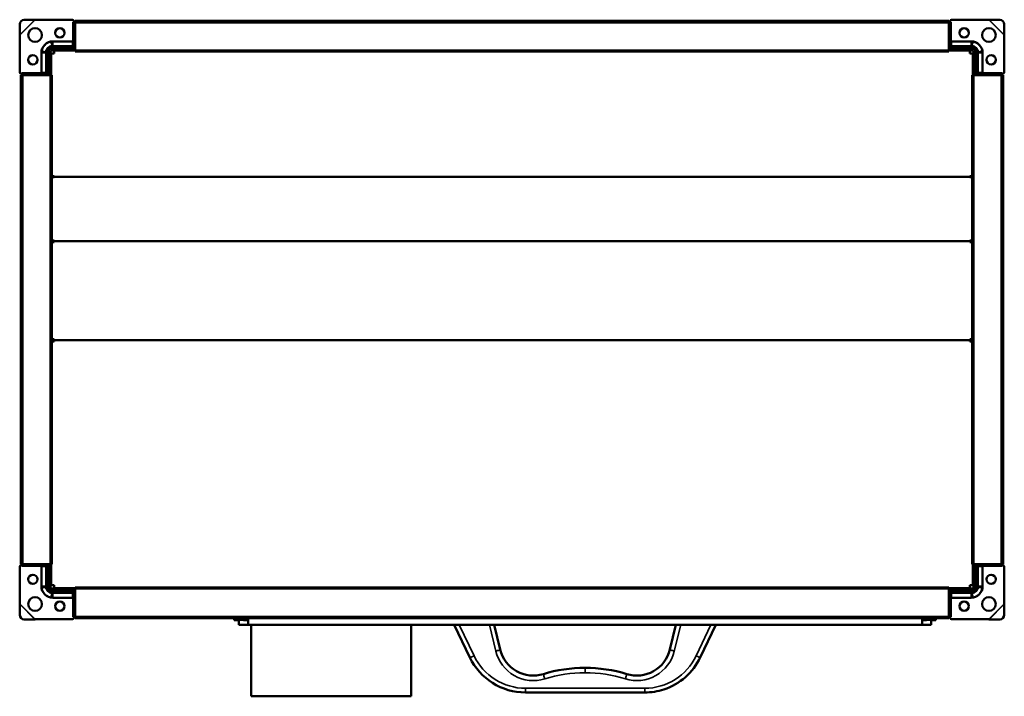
# Model space of a CAD drawing. Header units: millimetres. Extents: x 310 to 950, y 226 to 665.
import ezdxf

# ---------------------------------------------------------------- set-up
doc = ezdxf.new("R2010")
doc.units = ezdxf.units.MM
doc.header["$LTSCALE"] = 3
doc.layers.add('Widoczne (ISO)', color=7, linetype='Continuous', lineweight=50)
doc.layers.add('Widoczne wąskie (ISO)', color=7, linetype='Continuous', lineweight=35)

msp = doc.modelspace()

# ---------------------------------------------------------------- linework, layer by layer
at = {"layer": 'Widoczne (ISO)'}
for p, q in [((310.01, 655.57), (310.03, 662.48)), ((313.03, 665.48), (319.94, 665.49)), ((320.17, 665.41), (344.4, 665.41)), ((345.1, 663.91), (344.6, 663.91)), ((345.1, 664.71), (345.1, 663.91)), ((345.1, 663.91), (346, 663.91)), ((345.1, 663.91), (345.1, 651.91)), ((346, 664.71), (914, 664.71)), ((346, 664.71), (346, 663.51)), ((346, 645.71), (346, 663.51)), ((914, 664.71), (914, 663.51)), ((914, 663.91), (914.9, 663.91)), ((914, 645.71), (914, 663.51)), ((914.9, 663.91), (914.9, 664.71)), ((914.9, 651.91), (914.9, 663.91)), ((915.4, 663.91), (914.9, 663.91)), ((915.6, 665.41), (939.83, 665.41)), ((940.06, 665.49), (946.97, 665.48)), ((949.97, 662.48), (949.99, 655.57)), ((310.1, 631.11), (310.1, 655.33)), ((949.9, 655.33), (949.9, 631.11)), ((329, 644.51), (329, 646.51)), ((331, 646.51), (329, 646.51)), ((331, 646.51), (346, 646.51)), ((331.1, 647.41), (344.4, 647.41)), ((331.6, 651.4), (344.6, 651.4)), ((344.4, 648.3), (331.6, 648.3)), ((344.6, 651.91), (344.6, 651.41)), ((344.6, 651.41), (344.6, 648.35)), ((344.6, 648.35), (344.6, 648.33)), ((346, 648.91), (345.08, 648.91)), ((345.1, 648.15), (345.1, 648.91)), ((914.92, 648.91), (914, 648.91)), ((914, 646.51), (929, 646.51)), ((914.9, 648.91), (914.9, 648.15)), ((915.4, 651.41), (915.4, 651.91)), ((915.4, 648.35), (915.4, 651.41)), ((915.4, 651.4), (928.4, 651.4)), ((915.4, 648.33), (915.4, 648.35)), ((928.4, 648.3), (915.6, 648.3)), ((915.6, 647.41), (928.9, 647.41)), ((929, 646.51), (931, 646.51)), ((931, 646.51), (931, 644.51)), ((324.11, 630.91), (324.11, 643.91)), ((327.21, 643.91), (327.21, 631.11)), ((328.1, 631.11), (328.1, 644.41)), ((329, 644.51), (329, 629.51)), ((330, 645.51), (330, 644.51)), ((331, 645.51), (330, 645.51)), ((330, 629.51), (330, 644.51)), ((330.5, 629.51), (330.5, 643.5)), ((330.5, 643.5), (332.5, 643.5)), ((331, 645.51), (346, 645.51)), ((332.5, 643.51), (332.5, 645.51)), ((332.5, 643.51), (332.5, 643.5)), ((346, 645.71), (346, 644.71)), ((346, 644.71), (914, 644.71)), ((914, 645.71), (914, 644.71)), ((914, 645.51), (929, 645.51)), ((927.5, 645.51), (927.5, 643.51)), ((927.5, 643.5), (927.5, 643.51)), ((927.5, 643.5), (929.5, 643.5)), ((929, 645.51), (930, 645.51)), ((929.5, 643.5), (929.5, 629.51)), ((930, 644.51), (930, 645.51)), ((930, 629.51), (930, 644.51)), ((931, 629.51), (931, 644.51)), ((931.9, 644.41), (931.9, 631.11)), ((932.79, 631.11), (932.79, 643.91)), ((935.89, 643.91), (935.89, 630.91)), ((311.6, 630.41), (310.8, 630.41)), ((310.8, 629.51), (312, 629.51)), ((310.8, 311.51), (310.8, 629.51)), ((311.6, 630.91), (311.6, 630.41)), ((323.6, 630.41), (311.6, 630.41)), ((311.6, 629.51), (311.6, 630.41)), ((329.8, 629.51), (312, 629.51)), ((324.1, 630.91), (323.6, 630.91)), ((327.16, 630.91), (324.1, 630.91)), ((326.6, 630.42), (326.6, 629.51)), ((326.6, 630.41), (327.36, 630.41)), ((327.18, 630.91), (327.16, 630.91)), ((329.8, 629.51), (330.8, 629.51)), ((330.8, 311.51), (330.8, 629.51)), ((930.2, 629.51), (929.2, 629.51)), ((929.2, 629.51), (929.2, 311.51)), ((930.2, 629.51), (948, 629.51)), ((932.64, 630.41), (933.4, 630.41)), ((932.84, 630.91), (932.82, 630.91)), ((935.9, 630.91), (932.84, 630.91)), ((933.4, 629.51), (933.4, 630.42)), ((936.4, 630.91), (935.9, 630.91)), ((948.4, 630.41), (936.4, 630.41)), ((949.2, 629.51), (948, 629.51)), ((948.4, 630.41), (948.4, 630.91)), ((948.4, 630.41), (948.4, 629.51)), ((949.2, 630.41), (948.4, 630.41)), ((949.2, 629.51), (949.2, 311.51)), ((332.5, 563.76), (330.8, 563.76)), ((331.3, 563.76), (331.3, 563.05)), ((332.5, 563.76), (332.5, 563.35)), ((927.5, 563.35), (332.5, 563.35)), ((332.5, 563.05), (332.5, 563.35)), ((927.5, 563.76), (929.2, 563.76)), ((927.5, 563.76), (927.5, 563.35)), ((927.5, 563.35), (927.5, 563.05)), ((332.5, 563.05), (330.8, 563.05)), ((927.5, 563.05), (929.2, 563.05)), ((332.5, 521.8), (330.8, 521.8)), ((332.5, 521.51), (330.8, 521.51)), ((330.8, 520.92), (332.5, 520.92)), ((332.5, 521.8), (332.5, 521.51)), ((332.5, 520.92), (332.5, 521.51)), ((332.5, 521.51), (927.5, 521.51)), ((927.5, 521.8), (927.5, 521.51)), ((929.2, 521.8), (927.5, 521.8)), ((929.2, 521.51), (927.5, 521.51)), ((927.5, 521.51), (927.5, 520.92)), ((927.5, 520.92), (929.2, 520.92)), ((332.5, 457.75), (330.8, 457.75)), ((332.5, 457.04), (330.8, 457.04)), ((332.5, 456.33), (330.8, 456.33)), ((332.5, 457.75), (332.5, 457.16)), ((332.5, 457.16), (927.5, 457.16)), ((332.5, 456.33), (332.5, 457.16)), ((929.2, 457.75), (927.5, 457.75)), ((927.5, 457.75), (927.5, 457.16)), ((927.5, 457.16), (927.5, 456.33)), ((927.5, 457.04), (929.2, 457.04)), ((927.5, 456.33), (929.2, 456.33)), ((310.1, 285.68), (310.1, 309.91)), ((310.8, 311.51), (312, 311.51)), ((310.8, 310.61), (311.6, 310.61)), ((311.6, 310.61), (311.6, 311.51)), ((311.6, 310.61), (323.6, 310.61)), ((311.6, 310.61), (311.6, 310.11)), ((329.8, 311.51), (312, 311.51)), ((323.6, 310.11), (324.1, 310.11)), ((324.1, 310.11), (327.16, 310.11)), ((324.11, 297.11), (324.11, 310.11)), ((326.6, 311.51), (326.6, 310.59)), ((327.36, 310.61), (326.6, 310.61)), ((327.16, 310.11), (327.18, 310.11)), ((327.21, 309.91), (327.21, 297.11)), ((328.1, 296.61), (328.1, 309.91)), ((329, 309.01), (328.1, 309.01)), ((329, 311.51), (329, 296.51)), ((329.8, 311.51), (330.8, 311.51)), ((330, 296.51), (330, 311.51)), ((330.5, 311.51), (330.5, 297.73)), ((930.2, 311.51), (929.2, 311.51)), ((929.5, 297.73), (929.5, 311.51)), ((929.93, 311.51), (929.93, 295.58)), ((930, 296.51), (930, 311.51)), ((930.2, 311.51), (948, 311.51)), ((931, 296.51), (931, 311.51)), ((931.9, 309.91), (931.9, 296.61)), ((933.4, 310.61), (932.64, 310.61)), ((932.79, 297.11), (932.79, 309.91)), ((932.82, 310.11), (932.84, 310.11)), ((932.84, 310.11), (935.9, 310.11)), ((933.4, 310.59), (933.4, 311.51)), ((935.89, 310.11), (935.89, 297.11)), ((935.9, 310.11), (936.4, 310.11)), ((936.4, 310.61), (948.4, 310.61)), ((949.2, 311.51), (948, 311.51)), ((948.4, 311.51), (948.4, 310.61)), ((948.4, 310.61), (949.2, 310.61)), ((948.4, 310.11), (948.4, 310.61)), ((949.9, 309.91), (949.9, 285.68)), ((330, 296.51), (329, 296.51)), ((329.8, 295.68), (329.8, 296.51)), ((330.04, 295.58), (346, 295.58)), ((332.5, 297.73), (330.5, 297.73)), ((330.5, 295.51), (335.5, 295.51)), ((330.5, 294.01), (330.5, 295.51)), ((332.5, 297.73), (332.5, 295.73)), ((346, 295.73), (332.5, 295.73)), ((346, 295.51), (335.5, 295.51)), ((346, 295.31), (346, 296.31)), ((914, 296.31), (346, 296.31)), ((346, 295.31), (346, 277.51)), ((914, 295.31), (914, 296.31)), ((927.5, 295.73), (914, 295.73)), ((914, 295.58), (929.8, 295.58)), ((925.5, 295.51), (914, 295.51)), ((914, 295.31), (914, 277.51)), ((925.5, 295.51), (930.5, 295.51)), ((927.5, 297.73), (927.5, 295.73)), ((927.5, 297.73), (929.5, 297.73)), ((929.8, 295.58), (929.93, 295.58)), ((930, 296.51), (931, 296.51)), ((930.5, 294.07), (930.5, 295.51)), ((335.5, 294.01), (330.5, 294.01)), ((344.4, 293.61), (331.1, 293.61)), ((331.6, 292.72), (344.4, 292.72)), ((344.6, 289.62), (331.6, 289.62)), ((346, 294.01), (335.5, 294.01)), ((344.6, 292.69), (344.6, 292.67)), ((344.6, 292.67), (344.6, 289.61)), ((344.6, 289.61), (344.6, 289.11)), ((345.08, 292.11), (346, 292.11)), ((345.1, 292.11), (345.1, 292.86)), ((345.1, 289.11), (345.1, 277.11)), ((925.5, 294.01), (914, 294.01)), ((914, 292.11), (914.92, 292.11)), ((914.9, 292.86), (914.9, 292.11)), ((914.9, 277.11), (914.9, 289.11)), ((915.4, 292.67), (915.4, 292.69)), ((915.4, 289.61), (915.4, 292.67)), ((928.4, 289.62), (915.4, 289.62)), ((915.4, 289.11), (915.4, 289.61)), ((928.9, 293.61), (915.6, 293.61)), ((915.6, 292.72), (928.4, 292.72)), ((930.4, 294.01), (925.5, 294.01)), ((310.03, 278.53), (310.01, 285.45)), ((949.99, 285.45), (949.97, 278.53)), ((319.94, 275.52), (313.03, 275.53)), ((344.4, 275.61), (320.17, 275.61)), ((344.6, 277.11), (345.1, 277.11)), ((346, 277.11), (345.1, 277.11)), ((345.1, 277.11), (345.1, 276.31)), ((346, 276.31), (346, 277.51)), ((914, 276.31), (346, 276.31)), ((449.5, 275.01), (449.5, 276.31)), ((452.5, 276.31), (452.5, 272.01)), ((455.5, 276.31), (455.5, 275.01)), ((458.5, 272.01), (458.5, 276.31)), ((896.5, 276.31), (896.5, 272.01)), ((899.5, 275.01), (899.5, 276.31)), ((902.5, 276.31), (902.5, 272.01)), ((905.5, 276.31), (905.5, 275.01)), ((914, 276.31), (914, 277.51)), ((914.9, 277.11), (914, 277.11)), ((914.9, 277.11), (915.4, 277.11)), ((914.9, 276.31), (914.9, 277.11)), ((939.83, 275.61), (915.6, 275.61)), ((946.97, 275.53), (940.06, 275.52)), ((452.5, 275.01), (449.5, 275.01)), ((452.5, 272.01), (458.5, 272.01)), ((458.5, 275.01), (455.5, 275.01)), ((896.5, 272.01), (458.5, 272.01)), ((460.5, 225.51), (460.5, 272.01)), ((564.5, 225.51), (564.5, 272.01)), ((592.5, 272.01), (602.63, 250.78)), ((622.41, 255.88), (618.5, 272.01)), ((736.5, 272.01), (732.59, 255.88)), ((752.37, 250.78), (762.5, 272.01)), ((896.5, 275.01), (899.5, 275.01)), ((896.5, 272.01), (902.5, 272.01)), ((902.5, 275.01), (905.5, 275.01)), ((460.5, 225.51), (564.5, 225.51)), ((638.73, 228.01), (716.27, 228.01))]:
    msp.add_line(p, q, dxfattribs=at)
for centre, radius in [((320, 655.51), 4.5), ((336.1, 656.91), 3), ((923.9, 656.91), 3), ((940, 655.51), 4.5), ((318.6, 639.41), 3), ((941.4, 639.41), 3), ((318.6, 301.61), 3), ((941.4, 301.61), 3), ((320, 285.51), 4.5), ((940, 285.51), 4.5), ((336.1, 284.11), 3), ((923.9, 284.11), 3)]:
    msp.add_circle(centre, radius, dxfattribs=at)
for centre, radius, start, end in [((344.4, 664.71), 0.7, 0, 90), ((915.6, 664.71), 0.7, 90, 180), ((331.6, 643.91), 7.49, 90, 180), ((331.1, 644.41), 3, 90, 180), ((344.6, 651.91), 0.5, 270, 0), ((915.4, 651.91), 0.5, 180, 270), ((928.4, 643.91), 7.49, 0, 90), ((928.9, 644.41), 3, 0, 90), ((310.8, 631.11), 0.7, 180, 270), ((323.6, 630.91), 0.5, 270, 0), ((936.4, 630.91), 0.5, 180, 270), ((949.2, 631.11), 0.7, 270, 0), ((310.8, 309.91), 0.7, 90, 180), ((323.6, 310.11), 0.5, 0, 90), ((936.4, 310.11), 0.5, 90, 180), ((949.2, 309.91), 0.7, 0, 90), ((331.6, 297.11), 7.49, 180, 270), ((331.1, 296.61), 3, 180, 270), ((330.5, 297.01), 1.5, 199.47122, 270), ((928.4, 297.11), 7.49, 270, 0), ((928.9, 296.61), 3, 270, 0), ((930.5, 297.01), 1.5, 270, 338.57572), ((330.5, 297.01), 3, 243.21271, 270), ((344.6, 289.11), 0.5, 0, 90), ((915.4, 289.11), 0.5, 90, 180), ((344.4, 276.31), 0.7, 270, 0), ((915.6, 276.31), 0.7, 180, 270), ((638.73, 268.01), 40, 205.51387, 270), ((643.86, 261.08), 22.07, 193.62699, 287.2391), ((711.14, 261.08), 22.07, 252.7609, 346.37301), ((716.27, 268.01), 40, 288.195, 334.48613), ((676.86, 154.73), 89.28, 89.58894, 107.2391), ((678.14, 154.73), 89.28, 72.7609, 90.41106), ((716.27, 268.01), 40, 270, 288.195)]:
    msp.add_arc(centre, radius, start, end, dxfattribs=at)
for centre, major_axis, ratio, start_param, end_param in [((313.02, 662.49), (2.12, 2.12), 0.996195, 0.785398, 2.356194), ((946.98, 662.49), (2.12, -2.12), 0.996195, 0.785398, 2.356194), ((344.4, 648.15), (0, -0.745), 0.939693, 0, 1.570796), ((344.4, 649.06), (0, -0.745), 0.939693, 0.289752, 1.361396), ((915.6, 648.15), (0, -0.745), 0.939693, 4.712389, 6.283185), ((915.6, 649.06), (0, -0.745), 0.939693, 4.921789, 5.993434), ((326.45, 631.11), (0.745, 0), 0.939693, 4.921789, 5.993434), ((327.36, 631.11), (0.745, 0), 0.939693, 4.712389, 6.283185), ((932.64, 631.11), (-0.745, 0), 0.939693, 0, 1.570796), ((933.55, 631.11), (-0.745, 0), 0.939693, 0.289752, 1.361396), ((326.45, 309.91), (0.745, 0), 0.939693, 0.289752, 1.361396), ((327.36, 309.91), (0.745, 0), 0.939693, 0, 1.570796), ((932.64, 309.91), (-0.745, 0), 0.939693, 4.712389, 6.283185), ((933.55, 309.91), (-0.745, 0), 0.939693, 4.921789, 5.993434), ((344.4, 292.86), (0, 0.745), 0.939693, 4.712389, 6.283185), ((344.4, 291.95), (0, 0.745), 0.939693, 4.921789, 5.993434), ((915.6, 292.86), (0, 0.745), 0.939693, 0, 1.570796), ((915.6, 291.95), (0, 0.745), 0.939693, 0.289752, 1.361396), ((313.02, 278.53), (-2.12, 2.12), 0.996195, 0.785398, 2.356194), ((946.98, 278.53), (-2.12, -2.12), 0.996195, 0.785398, 2.356194)]:
    msp.add_ellipse(centre, major_axis=major_axis, ratio=ratio, start_param=start_param, end_param=end_param, dxfattribs=at)
for points, knots in [([(320.17, 665.41), (320.13, 665.42), (320.1, 665.44), (320.02, 665.46), (319.98, 665.48), (319.94, 665.49)], [0, 0, 0, 0, 0.01249515, 0.01249515, 0.0249903, 0.0249903, 0.0249903, 0.0249903]), ([(940.06, 665.49), (940.02, 665.48), (939.98, 665.46), (939.9, 665.44), (939.87, 665.42), (939.83, 665.41)], [0, 0, 0, 0, 0.01249515, 0.01249515, 0.0249903, 0.0249903, 0.0249903, 0.0249903]), ([(310.01, 655.57), (310.03, 655.53), (310.04, 655.49), (310.07, 655.41), (310.09, 655.37), (310.1, 655.33)], [0, 0, 0, 0, 0.01249515, 0.01249515, 0.0249903, 0.0249903, 0.0249903, 0.0249903]), ([(949.9, 655.33), (949.91, 655.37), (949.93, 655.41), (949.96, 655.49), (949.97, 655.53), (949.99, 655.57)], [0, 0, 0, 0, 0.01249515, 0.01249515, 0.0249903, 0.0249903, 0.0249903, 0.0249903]), ([(327.22, 644.56), (327.24, 645.02), (327.34, 645.48), (327.71, 646.37), (328, 646.79), (328.71, 647.51), (329.13, 647.79), (330.02, 648.17), (330.48, 648.27), (330.94, 648.29)], [0.0000002, 0.0000002, 0.0000002, 0.0000002, 0.138614, 0.138614, 0.2902546, 0.2902546, 0.4411619, 0.4411619, 0.5810662, 0.5810662, 0.5810662, 0.5810662]), ([(331.1, 648.29), (331.07, 648.29), (331.05, 648.29), (331, 648.29), (330.97, 648.29), (330.94, 648.29)], [-0.01558465, -0.01558465, -0.01558465, -0.01558465, -0.00779233, -0.00779233, 0, 0, 0, 0]), ([(331.6, 648.3), (331.52, 648.3), (331.43, 648.3), (331.27, 648.3), (331.18, 648.3), (331.1, 648.29)], [0, 0, 0, 0, 0.02497584, 0.02497584, 0.04995141, 0.04995141, 0.04995141, 0.04995141]), ([(928.9, 648.29), (928.82, 648.3), (928.73, 648.3), (928.57, 648.3), (928.48, 648.3), (928.4, 648.3)], [0.00000127, 0.00000127, 0.00000127, 0.00000127, 0.02497637, 0.02497637, 0.04995171, 0.04995171, 0.04995171, 0.04995171]), ([(928.9, 648.29), (928.93, 648.29), (928.95, 648.29), (929, 648.29), (929.03, 648.29), (929.06, 648.29)], [0.00000127, 0.00000127, 0.00000127, 0.00000127, 0.0077936, 0.0077936, 0.01558592, 0.01558592, 0.01558592, 0.01558592]), ([(929.06, 648.29), (929.52, 648.27), (929.97, 648.17), (930.86, 647.79), (931.29, 647.51), (932, 646.8), (932.28, 646.38), (932.66, 645.49), (932.76, 645.03), (932.78, 644.56)], [0.0000002, 0.0000002, 0.0000002, 0.0000002, 0.138614, 0.138614, 0.2902546, 0.2902546, 0.4411619, 0.4411619, 0.5810662, 0.5810662, 0.5810662, 0.5810662]), ([(327.21, 644.41), (327.21, 644.43), (327.21, 644.46), (327.21, 644.51), (327.21, 644.54), (327.22, 644.56)], [0.00000127, 0.00000127, 0.00000127, 0.00000127, 0.0077936, 0.0077936, 0.01558592, 0.01558592, 0.01558592, 0.01558592]), ([(327.21, 644.41), (327.21, 644.32), (327.21, 644.24), (327.21, 644.07), (327.21, 643.99), (327.21, 643.91)], [0.00000127, 0.00000127, 0.00000127, 0.00000127, 0.02497637, 0.02497637, 0.04995171, 0.04995171, 0.04995171, 0.04995171]), ([(932.79, 644.41), (932.79, 644.43), (932.79, 644.46), (932.79, 644.51), (932.79, 644.54), (932.78, 644.56)], [-0.01558465, -0.01558465, -0.01558465, -0.01558465, -0.00779233, -0.00779233, 0, 0, 0, 0]), ([(932.79, 643.91), (932.79, 643.99), (932.79, 644.07), (932.79, 644.24), (932.79, 644.32), (932.79, 644.41)], [0, 0, 0, 0, 0.02497584, 0.02497584, 0.04995141, 0.04995141, 0.04995141, 0.04995141]), ([(327.21, 297.11), (327.21, 297.02), (327.21, 296.94), (327.21, 296.77), (327.21, 296.69), (327.21, 296.61)], [0, 0, 0, 0, 0.02497584, 0.02497584, 0.04995141, 0.04995141, 0.04995141, 0.04995141]), ([(327.21, 296.61), (327.21, 296.58), (327.21, 296.55), (327.21, 296.5), (327.21, 296.48), (327.22, 296.45)], [-0.01558465, -0.01558465, -0.01558465, -0.01558465, -0.00779233, -0.00779233, 0, 0, 0, 0]), ([(330.94, 292.72), (330.48, 292.74), (330.03, 292.84), (329.14, 293.22), (328.71, 293.5), (328, 294.22), (327.72, 294.64), (327.34, 295.53), (327.24, 295.99), (327.22, 296.45)], [0.0000002, 0.0000002, 0.0000002, 0.0000002, 0.138614, 0.138614, 0.2902546, 0.2902546, 0.4411619, 0.4411619, 0.5810662, 0.5810662, 0.5810662, 0.5810662]), ([(932.78, 296.45), (932.76, 295.99), (932.66, 295.53), (932.29, 294.64), (932, 294.22), (931.29, 293.51), (930.87, 293.22), (929.98, 292.85), (929.52, 292.74), (929.06, 292.72)], [0.0000002, 0.0000002, 0.0000002, 0.0000002, 0.138614, 0.138614, 0.2902546, 0.2902546, 0.4411619, 0.4411619, 0.5810662, 0.5810662, 0.5810662, 0.5810662]), ([(932.79, 296.61), (932.79, 296.58), (932.79, 296.55), (932.79, 296.5), (932.79, 296.48), (932.78, 296.45)], [0.00000127, 0.00000127, 0.00000127, 0.00000127, 0.0077936, 0.0077936, 0.01558592, 0.01558592, 0.01558592, 0.01558592]), ([(932.79, 296.61), (932.79, 296.69), (932.79, 296.77), (932.79, 296.94), (932.79, 297.02), (932.79, 297.11)], [0.00000127, 0.00000127, 0.00000127, 0.00000127, 0.02497637, 0.02497637, 0.04995171, 0.04995171, 0.04995171, 0.04995171]), ([(331.1, 292.72), (331.07, 292.72), (331.05, 292.72), (331, 292.72), (330.97, 292.72), (330.94, 292.72)], [0.00000127, 0.00000127, 0.00000127, 0.00000127, 0.0077936, 0.0077936, 0.01558592, 0.01558592, 0.01558592, 0.01558592]), ([(331.1, 292.72), (331.18, 292.72), (331.27, 292.72), (331.43, 292.72), (331.52, 292.72), (331.6, 292.72)], [0.00000127, 0.00000127, 0.00000127, 0.00000127, 0.02497637, 0.02497637, 0.04995171, 0.04995171, 0.04995171, 0.04995171]), ([(928.4, 292.72), (928.48, 292.72), (928.57, 292.72), (928.73, 292.72), (928.82, 292.72), (928.9, 292.72)], [0, 0, 0, 0, 0.02497584, 0.02497584, 0.04995141, 0.04995141, 0.04995141, 0.04995141]), ([(928.9, 292.72), (928.93, 292.72), (928.95, 292.72), (929, 292.72), (929.03, 292.72), (929.06, 292.72)], [-0.01558465, -0.01558465, -0.01558465, -0.01558465, -0.00779233, -0.00779233, 0, 0, 0, 0]), ([(310.1, 285.68), (310.09, 285.64), (310.07, 285.6), (310.04, 285.52), (310.03, 285.49), (310.01, 285.45)], [0, 0, 0, 0, 0.01249515, 0.01249515, 0.0249903, 0.0249903, 0.0249903, 0.0249903]), ([(949.99, 285.45), (949.97, 285.49), (949.96, 285.52), (949.93, 285.6), (949.91, 285.64), (949.9, 285.68)], [0, 0, 0, 0, 0.01249515, 0.01249515, 0.0249903, 0.0249903, 0.0249903, 0.0249903]), ([(319.94, 275.52), (319.98, 275.54), (320.02, 275.55), (320.1, 275.58), (320.13, 275.59), (320.17, 275.61)], [0, 0, 0, 0, 0.01249515, 0.01249515, 0.0249903, 0.0249903, 0.0249903, 0.0249903]), ([(939.83, 275.61), (939.87, 275.59), (939.9, 275.58), (939.98, 275.55), (940.02, 275.54), (940.06, 275.52)], [0, 0, 0, 0, 0.01249515, 0.01249515, 0.0249903, 0.0249903, 0.0249903, 0.0249903])]:
    msp.add_open_spline(points, degree=3, knots=knots, dxfattribs=at)
for points in [[(344.6, 648.33), (344.53, 648.31), (344.47, 648.3), (344.4, 648.3)], [(915.6, 648.3), (915.53, 648.3), (915.47, 648.31), (915.4, 648.33)], [(327.21, 631.11), (327.21, 631.04), (327.2, 630.97), (327.18, 630.91)], [(932.82, 630.91), (932.8, 630.97), (932.79, 631.04), (932.79, 631.11)], [(327.18, 310.11), (327.2, 310.04), (327.21, 309.97), (327.21, 309.91)], [(932.79, 309.91), (932.79, 309.97), (932.8, 310.04), (932.82, 310.11)], [(344.4, 292.72), (344.47, 292.72), (344.53, 292.71), (344.6, 292.69)], [(915.4, 292.69), (915.47, 292.71), (915.53, 292.72), (915.6, 292.72)]]:
    msp.add_open_spline(points, degree=3, dxfattribs=at)
at = {"layer": 'Widoczne wąskie (ISO)'}
for p, q in [((310.01, 655.57), (319.94, 665.49)), ((320.17, 665.41), (310.1, 655.33)), ((344.6, 663.91), (344.6, 651.91)), ((346, 663.51), (914, 663.51)), ((915.4, 651.91), (915.4, 663.91)), ((949.9, 655.33), (939.83, 665.41)), ((940.06, 665.49), (949.99, 655.57)), ((331, 646.51), (331, 645.51)), ((331.1, 648.29), (331.1, 647.41)), ((331.6, 651.17), (331.6, 651.4)), ((344.6, 651.17), (331.6, 651.17)), ((331.6, 651.17), (331.6, 648.3)), ((344.4, 648.3), (344.4, 647.41)), ((344.6, 651.91), (345.1, 651.91)), ((914.9, 651.91), (915.4, 651.91)), ((928.4, 651.17), (915.4, 651.17)), ((915.6, 647.41), (915.6, 648.3)), ((928.4, 651.17), (928.4, 651.4)), ((928.4, 648.3), (928.4, 651.17)), ((928.9, 648.29), (928.9, 647.41)), ((929, 645.51), (929, 646.51)), ((324.33, 643.91), (324.11, 643.91)), ((327.21, 643.91), (324.33, 643.91)), ((324.33, 643.91), (324.33, 630.91)), ((327.21, 644.41), (328.1, 644.41)), ((330, 644.51), (329, 644.51)), ((346, 645.71), (914, 645.71)), ((931, 644.51), (930, 644.51)), ((932.79, 644.41), (931.9, 644.41)), ((935.67, 643.91), (932.79, 643.91)), ((935.67, 630.91), (935.67, 643.91)), ((935.67, 643.91), (935.89, 643.91)), ((323.6, 630.91), (311.6, 630.91)), ((312, 311.51), (312, 629.51)), ((323.6, 630.41), (323.6, 630.91)), ((328.1, 631.11), (327.21, 631.11)), ((329.8, 311.51), (329.8, 629.51)), ((930.2, 629.51), (930.2, 311.51)), ((932.79, 631.11), (931.9, 631.11)), ((948.4, 630.91), (936.4, 630.91)), ((936.4, 630.91), (936.4, 630.41)), ((948, 629.51), (948, 311.51)), ((331.1, 563.76), (331.1, 563.05)), ((311.6, 310.11), (323.6, 310.11)), ((323.6, 310.11), (323.6, 310.61)), ((324.33, 310.11), (324.33, 297.11)), ((327.21, 309.91), (328.1, 309.91)), ((929.8, 295.58), (929.8, 311.51)), ((931.9, 309.91), (932.79, 309.91)), ((935.67, 297.11), (935.67, 310.11)), ((936.4, 310.61), (936.4, 310.11)), ((936.4, 310.11), (948.4, 310.11)), ((328.1, 304.01), (329, 304.01)), ((324.33, 297.11), (324.11, 297.11)), ((324.33, 297.11), (327.21, 297.11)), ((327.21, 296.61), (328.1, 296.61)), ((335.5, 294.01), (335.5, 295.51)), ((914, 295.31), (346, 295.31)), ((925.5, 295.51), (925.5, 294.01)), ((932.79, 296.61), (931.9, 296.61)), ((932.79, 297.11), (935.67, 297.11)), ((935.67, 297.11), (935.89, 297.11)), ((331.1, 292.72), (331.1, 293.61)), ((331.6, 292.72), (331.6, 289.84)), ((331.6, 289.84), (344.6, 289.84)), ((331.6, 289.84), (331.6, 289.62)), ((344.4, 293.61), (344.4, 292.72)), ((344.6, 289.11), (344.6, 277.11)), ((345.1, 289.11), (344.6, 289.11)), ((915.4, 289.11), (914.9, 289.11)), ((915.4, 289.84), (928.4, 289.84)), ((915.4, 277.11), (915.4, 289.11)), ((915.6, 292.72), (915.6, 293.61)), ((928.4, 289.84), (928.4, 292.72)), ((928.4, 289.84), (928.4, 289.62)), ((928.9, 292.72), (928.9, 293.61)), ((319.94, 275.52), (310.01, 285.45)), ((310.1, 285.68), (320.17, 275.61)), ((939.83, 275.61), (949.9, 285.68)), ((949.99, 285.45), (940.06, 275.52)), ((914, 277.51), (346, 277.51)), ((455.5, 275.01), (453.3, 275.01)), ((605.34, 251.8), (595.69, 272.01)), ((615.35, 272.01), (619.49, 254.9)), ((735.51, 254.9), (739.65, 272.01)), ((759.31, 272.01), (749.66, 251.8)), ((899.5, 275.01), (901.7, 275.01)), ((677.5, 240.74), (677.5, 244.01)), ((716.27, 230.74), (638.73, 230.74)), ((638.73, 230.01), (638.73, 230.74)), ((716.27, 230.01), (716.27, 230.74)), ((638.73, 228.01), (638.73, 230.01)), ((716.27, 228.01), (716.27, 230.01))]:
    msp.add_line(p, q, dxfattribs=at)
for centre, radius, start, end in [((638.73, 267.74), 37, 205.51387, 270), ((643.86, 260.81), 25.07, 193.62699, 287.2391), ((711.14, 260.81), 25.07, 252.7609, 346.37301), ((716.27, 267.74), 37, 270, 334.48613), ((676.86, 154.46), 86.28, 89.57465, 107.2391), ((678.14, 154.46), 86.28, 72.7609, 90.42535)]:
    msp.add_arc(centre, radius, start, end, dxfattribs=at)
for centre, major_axis, ratio, start_param, end_param in [((331.6, 646.03), (-6.01, 0), 0.856385, 4.711582, 4.904187), ((331.1, 647.03), (-2.08, 11.82), 0.005489, 4.818627, 5.061413), ((928.4, 646.03), (-6.01, 0), 0.856388, 4.52059, 4.713194), ((928.9, 647.03), (-2.08, -11.82), 0.005489, 4.363365, 4.606151), ((329.48, 643.91), (0, -6.01), 0.856388, 4.52059, 4.713194), ((328.48, 644.41), (11.82, -2.08), 0.005489, 4.363365, 4.606151), ((931.52, 644.41), (11.82, 2.08), 0.005489, 4.818627, 5.061413), ((930.52, 643.91), (0, 6.01), 0.856385, 4.711582, 4.904187), ((329.48, 297.11), (0, -6.01), 0.856385, 4.711582, 4.904187), ((328.48, 296.61), (-11.82, -2.08), 0.005489, 4.818627, 5.061413), ((931.52, 296.61), (-11.82, 2.08), 0.005489, 4.363365, 4.606151), ((930.52, 297.11), (0, 6.01), 0.856388, 4.52059, 4.713194), ((331.1, 293.99), (2.08, 11.82), 0.005489, 4.363365, 4.606151), ((331.6, 294.98), (6.01, 0), 0.856388, 4.52059, 4.713194), ((928.4, 294.98), (6.01, 0), 0.856385, 4.711582, 4.904187), ((928.9, 293.99), (2.08, -11.82), 0.005489, 4.818627, 5.061413), ((605.34, 252.07), (-2.71, -1.29), 0.081769, 0, 1.53179), ((619.49, 255.17), (2.92, 0.71), 0.088007, 4.691057, 6.283185), ((735.51, 255.17), (-2.92, 0.71), 0.088007, 0, 1.592128), ((749.66, 252.07), (2.71, -1.29), 0.081769, 4.751395, 6.283185), ((651.29, 237.13), (-0.89, 2.87), 0.026932, 0, 1.657373), ((703.71, 237.13), (0.89, 2.87), 0.026932, 4.625812, 6.283185)]:
    msp.add_ellipse(centre, major_axis=major_axis, ratio=ratio, start_param=start_param, end_param=end_param, dxfattribs=at)
for points, knots in [([(326.48, 649.03), (326.02, 648.57), (325.09, 647.36), (324.57, 645.91), (324.43, 645.06)], [-0.0000125, -0.0000125, -0.0000125, -0.0000125, 0.083717, 0.1958357, 0.1958357, 0.1958357, 0.1958357]), ([(330.45, 651.08), (329.17, 650.87), (327.75, 650.21), (326.63, 649.18), (326.48, 649.03)], [-0.1965799, -0.1965799, -0.1965799, -0.1965799, -0.0284018, -0.0000125, -0.0000125, -0.0000125, -0.0000125]), ([(933.52, 649.03), (933.06, 649.49), (931.85, 650.42), (930.41, 650.94), (929.55, 651.08)], [-0.0000125, -0.0000125, -0.0000125, -0.0000125, 0.083717, 0.1958357, 0.1958357, 0.1958357, 0.1958357]), ([(935.57, 645.06), (935.36, 646.34), (934.7, 647.75), (933.68, 648.87), (933.52, 649.03)], [-0.1965799, -0.1965799, -0.1965799, -0.1965799, -0.0284018, -0.0000125, -0.0000125, -0.0000125, -0.0000125]), ([(324.43, 295.96), (324.64, 294.68), (325.3, 293.26), (326.32, 292.14), (326.48, 291.99)], [-0.1965799, -0.1965799, -0.1965799, -0.1965799, -0.0284018, -0.0000125, -0.0000125, -0.0000125, -0.0000125]), ([(933.52, 291.99), (933.98, 292.44), (934.91, 293.66), (935.43, 295.1), (935.57, 295.96)], [-0.0000125, -0.0000125, -0.0000125, -0.0000125, 0.083717, 0.1958357, 0.1958357, 0.1958357, 0.1958357]), ([(326.48, 291.99), (326.94, 291.53), (328.15, 290.6), (329.59, 290.08), (330.45, 289.93)], [-0.0000125, -0.0000125, -0.0000125, -0.0000125, 0.083717, 0.1958357, 0.1958357, 0.1958357, 0.1958357]), ([(929.55, 289.93), (930.83, 290.15), (932.25, 290.8), (933.37, 291.83), (933.52, 291.99)], [-0.1965799, -0.1965799, -0.1965799, -0.1965799, -0.0284018, -0.0000125, -0.0000125, -0.0000125, -0.0000125])]:
    msp.add_open_spline(points, degree=3, knots=knots, dxfattribs=at)

doc.saveas('drawing.dxf')
